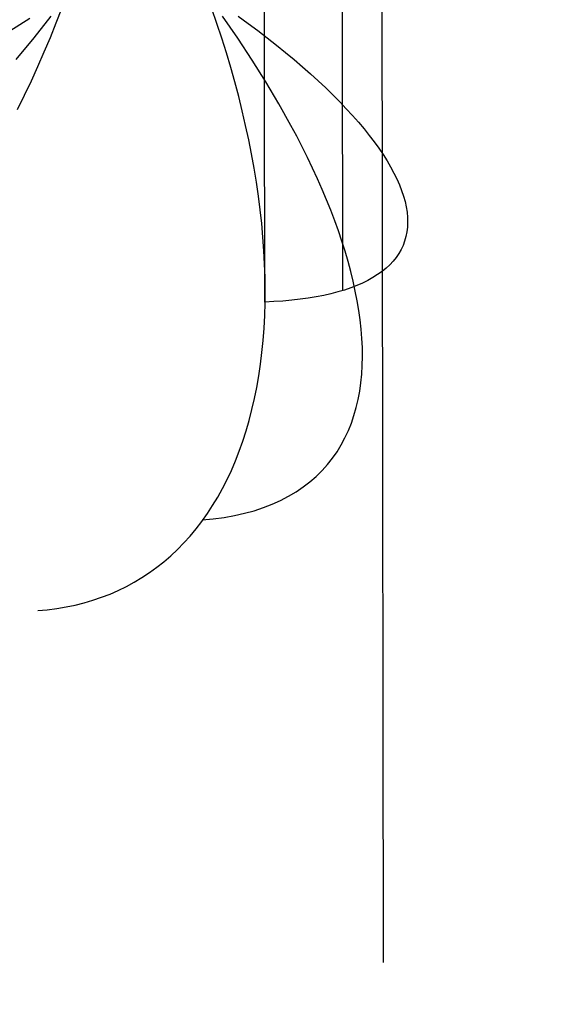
# Model space of a CAD drawing. Header units: millimetres. Extents: x -2852 to 102, y -106 to 97.
# Tile 239 of 256: x -35.72 to -33.99, y -7.35 to -4.16. Entities that reach past the tile are written whole.
import ezdxf

# ---------------------------------------------------------------- set-up
doc = ezdxf.new("R2010")
doc.units = ezdxf.units.MM
doc.header["$MEASUREMENT"] = 0
doc.layers.add('Predefinito', color=5, linetype='Continuous')

msp = doc.modelspace()

# ---------------------------------------------------------------- linework, layer by layer
at = {"layer": 'Predefinito'}
for points in [[(-34.5419, -7.215), (-34.5539, 1.5667)], [(-34.9276, -5.0737), (-34.9337, -0.5757)], [(-34.6809, -0.6119), (-34.6748, -5.0367)]]:
    msp.add_lwpolyline(points, dxfattribs=at)
at = {"layer": 'Predefinito', "extrusion": (0.550506, 0.000752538, 0.834831)}
msp.add_lwpolyline([(-7.2769, 613.3999), (-7.2746, 613.2634), (-7.2676, 613.127), (-7.2559, 612.9909), (-7.2397, 612.8553), (-7.2188, 612.7203), (-7.1933, 612.5861), (-7.1632, 612.4529), (-7.1286, 612.3208), (-7.0895, 612.1899), (-7.046, 612.0604), (-6.998, 611.9325), (-6.9458, 611.8063), (-6.8892, 611.682), (-6.8285, 611.5597), (-6.7636, 611.4395), (-6.6946, 611.3216), (-6.6216, 611.2061), (-6.5448, 611.0932), (-6.4641, 610.983), (-6.3798, 610.8756), (-6.2918, 610.7711), (-6.2003, 610.6697), (-6.1053, 610.5715), (-6.0071, 610.4766), (-5.9057, 610.3851), (-5.8013, 610.2971), (-5.6939, 610.2127), (-5.5836, 610.1321), (-5.4707, 610.0552), (-5.3553, 609.9823), (-5.2374, 609.9133), (-5.1172, 609.8484), (-4.9948, 609.7876), (-4.8705, 609.7311), (-4.7443, 609.6788), (-4.6164, 609.6309), (-4.487, 609.5874), (-4.3561, 609.5483), (-4.224, 609.5137), (-4.0907, 609.4836), (-3.9566, 609.4581), (-3.8216, 609.4372), (-3.686, 609.4209), (-3.5499, 609.4093), (-3.4135, 609.4023), (-3.2769, 609.3999)], dxfattribs=at)
at = {"layer": 'Predefinito', "extrusion": (0.447515, 0.00061175, 0.894276)}
for points in [[(-7.2769, 506.153), (-7.2746, 506.0164), (-7.2676, 505.88), (-7.2559, 505.7439), (-7.2397, 505.6083), (-7.2188, 505.4733), (-7.1933, 505.3392), (-7.1632, 505.2059), (-7.1286, 505.0738), (-7.0895, 504.9429), (-7.046, 504.8135), (-6.998, 504.6856), (-6.9458, 504.5594), (-6.8892, 504.435), (-6.8285, 504.3127), (-6.7636, 504.1925), (-6.6946, 504.0746), (-6.6216, 503.9592), (-6.5448, 503.8463), (-6.4641, 503.736), (-6.3798, 503.6286), (-6.2918, 503.5242), (-6.2003, 503.4228), (-6.1053, 503.3246), (-6.0071, 503.2296), (-5.9057, 503.1381), (-5.8013, 503.0501), (-5.6939, 502.9658), (-5.5836, 502.8851), (-5.4707, 502.8083), (-5.3553, 502.7353), (-5.2374, 502.6663), (-5.1172, 502.6014), (-4.9948, 502.5407), (-4.8705, 502.4841), (-4.7443, 502.4319), (-4.6164, 502.3839), (-4.487, 502.3404), (-4.3561, 502.3013), (-4.224, 502.2667), (-4.0907, 502.2366), (-3.9566, 502.2111), (-3.8216, 502.1902), (-3.686, 502.174), (-3.5499, 502.1623), (-3.4135, 502.1553), (-3.2769, 502.153)], [(-7.2769, 506.0352), (-7.2757, 506.1035), (-7.2723, 506.1717), (-7.2664, 506.2397), (-7.2583, 506.3075), (-7.2478, 506.375), (-7.2351, 506.4421), (-7.22, 506.5087), (-7.2027, 506.5748), (-7.1832, 506.6402), (-7.1614, 506.705), (-7.1375, 506.7689), (-7.1113, 506.832), (-7.0831, 506.8942), (-7.0527, 506.9553), (-7.0202, 507.0154), (-6.9858, 507.0744), (-6.9493, 507.1321), (-6.9109, 507.1886), (-6.8705, 507.2437), (-6.8283, 507.2974), (-6.7843, 507.3496), (-6.7386, 507.4003), (-6.6911, 507.4494), (-6.642, 507.4969), (-6.5913, 507.5426), (-6.5391, 507.5866), (-6.4854, 507.6288), (-6.4303, 507.6691), (-6.3738, 507.7076), (-6.3161, 507.744), (-6.2571, 507.7785), (-6.197, 507.811), (-6.1359, 507.8413), (-6.0737, 507.8696), (-6.0106, 507.8958), (-5.9467, 507.9197), (-5.8819, 507.9415), (-5.8165, 507.961), (-5.7504, 507.9783), (-5.6838, 507.9934), (-5.6167, 508.0061), (-5.5492, 508.0166), (-5.4814, 508.0247), (-5.4134, 508.0305), (-5.3452, 508.034), (-5.2769, 508.0352)]]:
    msp.add_lwpolyline(points, dxfattribs=at)
at = {"layer": 'Predefinito', "extrusion": (0.738585, 0.00101, -0.67416)}
msp.add_lwpolyline([(-4.0269, 759.2626), (-4.0952, 759.2614), (-4.1634, 759.2579), (-4.2314, 759.2521), (-4.2992, 759.244), (-4.3667, 759.2335), (-4.4338, 759.2208), (-4.5004, 759.2057), (-4.5665, 759.1884), (-4.6319, 759.1689), (-4.6967, 759.1471), (-4.7606, 759.1232), (-4.8237, 759.097), (-4.8859, 759.0688), (-4.947, 759.0384), (-5.0071, 759.0059), (-5.0661, 758.9714), (-5.1238, 758.935), (-5.1803, 758.8965), (-5.2354, 758.8562), (-5.2891, 758.814), (-5.3413, 758.77), (-5.392, 758.7243), (-5.4411, 758.6768), (-5.4886, 758.6277), (-5.5343, 758.577), (-5.5783, 758.5248), (-5.6205, 758.4711), (-5.6609, 758.416), (-5.6993, 758.3595), (-5.7358, 758.3018), (-5.7702, 758.2428), (-5.8027, 758.1827), (-5.8331, 758.1216), (-5.8613, 758.0594), (-5.8875, 757.9963), (-5.9114, 757.9324), (-5.9332, 757.8676), (-5.9527, 757.8022), (-5.97, 757.7361), (-5.9851, 757.6695), (-5.9978, 757.6024), (-6.0083, 757.5349), (-6.0164, 757.4671), (-6.0223, 757.3991), (-6.0257, 757.3309), (-6.0269, 757.2626)], dxfattribs=at)
at = {"layer": 'Predefinito', "extrusion": (0.565046, 0.706309, -0.42644)}
msp.add_lwpolyline([(25.1697, 948.3456), (25.1971, 948.3645), (25.225, 948.3825), (25.2536, 948.3996), (25.2827, 948.4157)], dxfattribs=at)
at = {"layer": 'Predefinito', "extrusion": (-0.476524, 0.704843, 0.525472)}
msp.add_lwpolyline([(31.4272, 893.3863), (31.3984, 893.3689), (31.3702, 893.3505), (31.3426, 893.3311), (31.3156, 893.3108)], dxfattribs=at)
at = {"layer": 'Predefinito', "extrusion": (-0.427195, 0.700021, 0.572255)}
msp.add_lwpolyline([(32.1966, 860.9404), (32.1672, 860.9242), (32.1383, 860.9071), (32.1099, 860.8889), (32.0822, 860.8698), (32.0552, 860.8498), (32.0288, 860.8288), (32.0032, 860.8071), (31.9784, 860.7845)], dxfattribs=at)
at = {"layer": 'Predefinito', "extrusion": (-0.374928, 0.691769, 0.617158)}
msp.add_lwpolyline([(32.9483, 826.1307), (32.9259, 826.1196), (32.9038, 826.1079), (32.8819, 826.0956), (32.8604, 826.0827), (32.8391, 826.0693), (32.8181, 826.0553), (32.7975, 826.0408), (32.7773, 826.0258), (32.7574, 826.0103), (32.738, 825.9943), (32.7189, 825.9778), (32.7004, 825.9609), (32.6822, 825.9435), (32.6645, 825.9257), (32.6474, 825.9075), (32.6307, 825.8889)], dxfattribs=at)
at = {"layer": 'Predefinito', "extrusion": (-0.319358, 0.679824, 0.660189)}
msp.add_lwpolyline([(33.6711, 789.0103), (33.6412, 788.9963), (33.6117, 788.9813), (33.5826, 788.9652), (33.554, 788.9482), (33.5259, 788.9302), (33.4984, 788.9112), (33.4715, 788.8913), (33.4452, 788.8704), (33.4197, 788.8487), (33.3949, 788.8262), (33.3709, 788.8029), (33.3478, 788.7788), (33.3255, 788.7541), (33.3041, 788.7287), (33.2836, 788.7026), (33.2641, 788.676)], dxfattribs=at)
at = {"layer": 'Predefinito', "extrusion": (-0.260077, 0.663805, 0.70123)}
msp.add_lwpolyline([(34.341, 749.7373), (34.3224, 749.7292), (34.3039, 749.7206), (34.2855, 749.7117), (34.2672, 749.7023), (34.2491, 749.6926), (34.2312, 749.6825), (34.2134, 749.6719), (34.1958, 749.661), (34.1785, 749.6497), (34.1613, 749.6381), (34.1444, 749.626), (34.1276, 749.6136), (34.1112, 749.6009), (34.095, 749.5878), (34.0791, 749.5743), (34.0634, 749.5605), (34.0481, 749.5464), (34.033, 749.532), (34.0182, 749.5173), (34.0038, 749.5023), (33.9897, 749.487), (33.976, 749.4714), (33.9625, 749.4556), (33.9495, 749.4395), (33.9368, 749.4232), (33.9244, 749.4066), (33.9124, 749.3898), (33.9008, 749.3729), (33.8896, 749.3557), (33.8788, 749.3384), (33.8683, 749.3209), (33.8582, 749.3032)], dxfattribs=at)
at = {"layer": 'Predefinito', "extrusion": (-0.196653, 0.64321, 0.740006)}
msp.add_lwpolyline([(34.9115, 708.6816), (34.8894, 708.6721), (34.8675, 708.6621), (34.8458, 708.6514), (34.8242, 708.6402), (34.8029, 708.6285), (34.7817, 708.6161), (34.7609, 708.6033), (34.7402, 708.5898), (34.7199, 708.5759), (34.6999, 708.5614), (34.6802, 708.5464), (34.6608, 708.5309), (34.6418, 708.5148), (34.6232, 708.4983), (34.605, 708.4814), (34.5873, 708.464), (34.5699, 708.4461), (34.5531, 708.4278), (34.5366, 708.4092), (34.5207, 708.3901), (34.5053, 708.3707), (34.4904, 708.3509), (34.476, 708.3308), (34.4621, 708.3104), (34.4488, 708.2897), (34.436, 708.2688), (34.4238, 708.2476), (34.4121, 708.2262), (34.401, 708.2046), (34.3905, 708.1828), (34.3805, 708.1608), (34.3711, 708.1388)], dxfattribs=at)
at = {"layer": 'Predefinito', "extrusion": (-0.128665, 0.617411, 0.776047)}
msp.add_lwpolyline([(35.2959, 666.5902), (35.2708, 666.5791), (35.2459, 666.5672), (35.2211, 666.5546), (35.1966, 666.5412), (35.1724, 666.527), (35.1485, 666.5121), (35.1249, 666.4965), (35.1017, 666.4802), (35.0789, 666.4631), (35.0565, 666.4454), (35.0346, 666.427), (35.0131, 666.4079), (34.9922, 666.3882), (34.9719, 666.3678), (34.9521, 666.3469), (34.9329, 666.3254), (34.9143, 666.3033), (34.8964, 666.2807), (34.8792, 666.2577), (34.8627, 666.2342), (34.8468, 666.2102), (34.8317, 666.1859), (34.8174, 666.1612), (34.8037, 666.1362), (34.7909, 666.1109), (34.7788, 666.0853), (34.7675, 666.0595), (34.7569, 666.0335), (34.7472, 666.0074), (34.7382, 665.9811), (34.73, 665.9547), (34.7225, 665.9283)], dxfattribs=at)
at = {"layer": 'Predefinito', "extrusion": (-0.055753, 0.585661, 0.808636)}
msp.add_lwpolyline([(35.3376, 624.837), (35.31, 624.8237), (35.2826, 624.8095), (35.2555, 624.7942), (35.2286, 624.7781), (35.2022, 624.761), (35.1761, 624.7429), (35.1505, 624.724), (35.1254, 624.7041), (35.1008, 624.6834), (35.0769, 624.6618), (35.0535, 624.6394), (35.0309, 624.6161), (35.009, 624.5921), (34.9878, 624.5674), (34.9674, 624.5419), (34.9479, 624.5158), (34.9292, 624.489), (34.9114, 624.4617), (34.8945, 624.4339), (34.8786, 624.4055), (34.8636, 624.3767), (34.8496, 624.3475), (34.8366, 624.318), (34.8246, 624.2882), (34.8136, 624.2581), (34.8036, 624.2279), (34.7947, 624.1975), (34.7867, 624.167), (34.7797, 624.1364), (34.7738, 624.1059), (34.7688, 624.0754), (34.7648, 624.045)], dxfattribs=at)
at = {"layer": 'Predefinito', "extrusion": (0.0223, 0.547118, 0.836759)}
msp.add_lwpolyline([(34.7657, 585.7621), (34.7364, 585.7457), (34.7073, 585.7282), (34.6786, 585.7096), (34.6504, 585.6898), (34.6226, 585.6689), (34.609, 585.658), (34.5954, 585.6469), (34.582, 585.6355), (34.5688, 585.6238), (34.5558, 585.6118), (34.5429, 585.5996), (34.5303, 585.5872), (34.5178, 585.5744), (34.5055, 585.5615), (34.4934, 585.5482), (34.4816, 585.5348), (34.4699, 585.5211), (34.4585, 585.5072), (34.4474, 585.493), (34.4364, 585.4787), (34.4258, 585.4641), (34.4153, 585.4493), (34.4052, 585.4343), (34.3953, 585.4191), (34.3857, 585.4038), (34.3763, 585.3883), (34.3672, 585.3725), (34.3585, 585.3567), (34.35, 585.3407), (34.3418, 585.3245), (34.3339, 585.3082), (34.3263, 585.2918), (34.319, 585.2752), (34.312, 585.2585), (34.3054, 585.2418), (34.299, 585.2249), (34.293, 585.208), (34.2872, 585.1909), (34.2818, 585.1738), (34.2767, 585.1567), (34.2719, 585.1395), (34.2675, 585.1222), (34.2633, 585.1049), (34.2595, 585.0876), (34.256, 585.0703), (34.2528, 585.0529), (34.2499, 585.0356), (34.2473, 585.0182), (34.2451, 585.0009), (34.2415, 584.9663), (34.2391, 584.9319), (34.238, 584.8977), (34.238, 584.8638), (34.2391, 584.8302)], dxfattribs=at)
at = {"layer": 'Predefinito', "extrusion": (0.105452, 0.500897, 0.859059)}
msp.add_lwpolyline([(33.152, 553.0221), (33.137, 553.0121), (33.1221, 553.0016), (33.1073, 552.9909), (33.0927, 552.9798), (33.0781, 552.9684), (33.0637, 552.9567), (33.0495, 552.9446), (33.0354, 552.9323), (33.0215, 552.9196), (33.0078, 552.9066), (32.9943, 552.8933), (32.981, 552.8797), (32.9679, 552.8657), (32.955, 552.8515), (32.9423, 552.837), (32.9299, 552.8222), (32.9178, 552.8071), (32.9059, 552.7917), (32.8943, 552.7761), (32.8829, 552.7601), (32.8719, 552.744), (32.8611, 552.7276), (32.8506, 552.7109), (32.8405, 552.694), (32.8307, 552.6769), (32.8212, 552.6596), (32.812, 552.6421), (32.8032, 552.6243), (32.7947, 552.6064), (32.7865, 552.5884), (32.7788, 552.5701), (32.7714, 552.5517), (32.7643, 552.5332), (32.7576, 552.5145), (32.7513, 552.4957), (32.7454, 552.4768), (32.7399, 552.4578), (32.7347, 552.4387), (32.73, 552.4195), (32.7256, 552.4003), (32.7216, 552.381), (32.7179, 552.3616), (32.7147, 552.3423), (32.7119, 552.3229), (32.7094, 552.3035), (32.7073, 552.2841), (32.7056, 552.2648), (32.7043, 552.2454), (32.7034, 552.2261), (32.7028, 552.2069), (32.7027, 552.1877), (32.7028, 552.1686), (32.7034, 552.1495), (32.7043, 552.1306), (32.7055, 552.1117), (32.7071, 552.093), (32.7091, 552.0743), (32.7113, 552.0558), (32.714, 552.0374), (32.7169, 552.0192), (32.7202, 552.0011), (32.7237, 551.9832), (32.7276, 551.9655), (32.7318, 551.9479)], dxfattribs=at)
at = {"layer": 'Predefinito', "extrusion": (0.193251, 0.446182, 0.873828)}
msp.add_lwpolyline([(29.946, 531.6562), (29.9315, 531.6435), (29.9173, 531.6305), (29.9032, 531.617), (29.8893, 531.6033), (29.8755, 531.5891), (29.862, 531.5747), (29.8487, 531.5598), (29.8356, 531.5447), (29.8228, 531.5291), (29.8102, 531.5133), (29.7979, 531.4971), (29.7859, 531.4806), (29.7741, 531.4638), (29.7627, 531.4467), (29.7515, 531.4293), (29.7407, 531.4115), (29.7302, 531.3935), (29.7201, 531.3752), (29.7103, 531.3567), (29.7009, 531.3379), (29.6919, 531.3188), (29.6832, 531.2996), (29.6749, 531.2801), (29.667, 531.2603), (29.6596, 531.2404), (29.6525, 531.2203), (29.6459, 531.2), (29.6397, 531.1796), (29.6339, 531.159), (29.6286, 531.1383), (29.6237, 531.1175), (29.6193, 531.0965), (29.6153, 531.0755), (29.6117, 531.0544), (29.6087, 531.0332), (29.606, 531.012), (29.6038, 530.9908), (29.6021, 530.9695), (29.6009, 530.9482), (29.6001, 530.927), (29.5997, 530.9057), (29.5998, 530.8846), (29.6003, 530.8634), (29.6013, 530.8424), (29.6027, 530.8214), (29.6046, 530.8005), (29.6069, 530.7797), (29.6096, 530.7591), (29.6127, 530.7385), (29.6163, 530.7182), (29.6202, 530.6979), (29.6245, 530.6779), (29.6293, 530.658), (29.6344, 530.6383), (29.6399, 530.6189), (29.6457, 530.5996), (29.6519, 530.5806), (29.6584, 530.5617), (29.6653, 530.5432), (29.6725, 530.5248), (29.68, 530.5067), (29.6879, 530.4889), (29.696, 530.4713), (29.7044, 530.4541)], dxfattribs=at)
at = {"layer": 'Predefinito', "extrusion": (0.284661, 0.382385, 0.879062)}
msp.add_lwpolyline([(24.7403, 527.2825), (24.7275, 527.2668), (24.715, 527.2508), (24.7027, 527.2345), (24.6906, 527.2177), (24.6789, 527.2006), (24.6674, 527.1832), (24.6562, 527.1654), (24.6453, 527.1472), (24.6348, 527.1288), (24.6245, 527.11), (24.6147, 527.0909), (24.6052, 527.0714), (24.5961, 527.0517), (24.5874, 527.0317), (24.579, 527.0114), (24.5711, 526.9909), (24.5636, 526.9701), (24.5566, 526.949), (24.55, 526.9278), (24.5439, 526.9063), (24.5382, 526.8846), (24.533, 526.8627), (24.5283, 526.8407), (24.524, 526.8185), (24.5203, 526.7962), (24.517, 526.7737), (24.5143, 526.7512), (24.5121, 526.7286), (24.5104, 526.7059), (24.5092, 526.6831), (24.5085, 526.6603), (24.5083, 526.6376), (24.5087, 526.6148), (24.5096, 526.592), (24.511, 526.5692), (24.5129, 526.5466), (24.5153, 526.524), (24.5183, 526.5014), (24.5217, 526.479), (24.5256, 526.4567), (24.5301, 526.4346), (24.535, 526.4126), (24.5404, 526.3908), (24.5463, 526.3692), (24.5526, 526.3477), (24.5594, 526.3265), (24.5667, 526.3056), (24.5743, 526.2848), (24.5824, 526.2643), (24.5909, 526.2441), (24.5998, 526.2242), (24.6091, 526.2046), (24.6188, 526.1852), (24.6288, 526.1662), (24.6392, 526.1475), (24.6499, 526.1291), (24.6609, 526.1111), (24.6723, 526.0934), (24.6839, 526.076), (24.6959, 526.0591), (24.7081, 526.0424), (24.7205, 526.0262), (24.7332, 526.0103), (24.7461, 525.9947)], dxfattribs=at)
at = {"layer": 'Predefinito', "extrusion": (0.424446, 0.269561, 0.864397)}
msp.add_lwpolyline([(13.9043, 560.7367), (13.8958, 560.7172), (13.8876, 560.6973), (13.8798, 560.6772), (13.8723, 560.6566), (13.8653, 560.6358), (13.8587, 560.6147), (13.8525, 560.5933), (13.8468, 560.5716), (13.8415, 560.5496), (13.8367, 560.5274), (13.8323, 560.5049), (13.8285, 560.4822), (13.8251, 560.4593), (13.8223, 560.4362), (13.82, 560.4129), (13.8183, 560.3894), (13.817, 560.3659), (13.8164, 560.3421), (13.8163, 560.3183), (13.8168, 560.2944), (13.8178, 560.2704), (13.8195, 560.2464), (13.8217, 560.2224), (13.8245, 560.1983), (13.8279, 560.1743), (13.8319, 560.1503), (13.8365, 560.1264), (13.8417, 560.1026), (13.8474, 560.0788), (13.8538, 560.0552), (13.8607, 560.0318), (13.8682, 560.0085), (13.8763, 559.9854), (13.8849, 559.9625), (13.8941, 559.9398), (13.9038, 559.9174), (13.914, 559.8953), (13.9248, 559.8734), (13.9361, 559.8519), (13.9479, 559.8307), (13.9601, 559.8098), (13.9728, 559.7893), (13.986, 559.7691), (13.9996, 559.7494), (14.0137, 559.73), (14.0281, 559.7111), (14.0429, 559.6925), (14.0581, 559.6744), (14.0736, 559.6568), (14.0895, 559.6396), (14.1057, 559.6229), (14.1222, 559.6066), (14.1389, 559.5908), (14.1559, 559.5755), (14.1732, 559.5607), (14.1907, 559.5464), (14.2083, 559.5325), (14.2262, 559.5192), (14.2442, 559.5063), (14.2624, 559.4939), (14.2807, 559.482), (14.2991, 559.4706), (14.3176, 559.4597), (14.3362, 559.4493)], dxfattribs=at)
at = {"layer": 'Predefinito', "extrusion": (0.377909, 0.309375, 0.872624)}
msp.add_lwpolyline([(17.7602, 544.0756), (17.7501, 544.0572), (17.7403, 544.0384), (17.7308, 544.0194), (17.7217, 543.9999), (17.7129, 543.9802), (17.7045, 543.9601), (17.6965, 543.9397), (17.6889, 543.9189), (17.6817, 543.8979), (17.675, 543.8766), (17.6686, 543.8551), (17.6628, 543.8332), (17.6574, 543.8111), (17.6524, 543.7888), (17.648, 543.7663), (17.6441, 543.7436), (17.6406, 543.7206), (17.6377, 543.6976), (17.6354, 543.6743), (17.6335, 543.6509), (17.6323, 543.6274), (17.6315, 543.6039), (17.6313, 543.5802), (17.6317, 543.5565), (17.6327, 543.5327), (17.6342, 543.5089), (17.6363, 543.4851), (17.6389, 543.4614), (17.6422, 543.4377), (17.646, 543.414), (17.6503, 543.3905), (17.6553, 543.367), (17.6608, 543.3437), (17.6668, 543.3205), (17.6734, 543.2974), (17.6806, 543.2746), (17.6882, 543.252), (17.6964, 543.2296), (17.7052, 543.2074), (17.7144, 543.1855), (17.7241, 543.1638), (17.7343, 543.1425), (17.745, 543.1214), (17.7561, 543.1007), (17.7677, 543.0803), (17.7797, 543.0603), (17.7922, 543.0406), (17.805, 543.0213), (17.8182, 543.0024), (17.8318, 542.9839), (17.8457, 542.9658), (17.86, 542.9481), (17.8746, 542.9308), (17.8895, 542.9139), (17.9046, 542.8975), (17.9201, 542.8816), (17.9358, 542.866), (17.9517, 542.851), (17.9678, 542.8363), (17.9841, 542.8222), (18.0006, 542.8084), (18.0173, 542.7952), (18.0342, 542.7824), (18.0511, 542.77)], dxfattribs=at)
at = {"layer": 'Predefinito', "extrusion": (-0.001367, 0.999999, 0)}
for points in [[(48.8467, 1042.7869), (45.1906, 1046.2237), (41.6552, 1049.7846), (38.2448, 1053.4653), (34.9632, 1057.2614)], [(37.0425, 1061.8648), (36.8509, 1062.0879), (36.6671, 1062.3175), (36.4914, 1062.5533), (36.324, 1062.795), (36.165, 1063.0424), (36.0147, 1063.2952), (35.8732, 1063.553), (35.7407, 1063.8155), (35.6173, 1064.0824), (35.5033, 1064.3535), (35.3987, 1064.6283), (35.3037, 1064.9066), (35.2184, 1065.1881), (35.1428, 1065.4723), (35.0771, 1065.7589), (35.0214, 1066.0476), (34.9757, 1066.3381), (34.9401, 1066.63), (34.9146, 1066.923), (34.8993, 1067.2167), (34.8941, 1067.5107), (34.8991, 1067.8047), (34.9142, 1068.0984), (34.9395, 1068.3914), (34.975, 1068.6833), (35.0205, 1068.9738), (35.076, 1069.2626), (35.1415, 1069.5493), (35.2168, 1069.8336), (35.302, 1070.115), (35.3968, 1070.3934), (35.5012, 1070.6683), (35.6151, 1070.9394), (35.7382, 1071.2065), (35.8706, 1071.4691), (36.0119, 1071.727), (36.1621, 1071.9798), (36.3209, 1072.2273), (36.4882, 1072.4691), (36.6637, 1072.7051), (36.8473, 1072.9348), (37.0388, 1073.158), (37.2378, 1073.3744), (37.4443, 1073.5839), (37.6578, 1073.7861), (37.8782, 1073.9807), (38.1052, 1074.1677), (38.3386, 1074.3466), (38.578, 1074.5174), (38.8231, 1074.6798), (39.0737, 1074.8336), (39.3295, 1074.9787), (39.5902, 1075.1148), (39.8554, 1075.2419), (40.1249, 1075.3597), (40.3982, 1075.468), (40.6752, 1075.5669), (40.9554, 1075.6561), (41.2385, 1075.7356), (41.5242, 1075.8053), (41.8122, 1075.865), (42.102, 1075.9147), (42.3934, 1075.9544), (42.686, 1075.9839), (42.9794, 1076.0034), (43.2733, 1076.0126), (43.5674, 1076.0117), (43.8612, 1076.0006), (44.1545, 1075.9794), (44.4469, 1075.948), (44.7381, 1075.9066), (45.0276, 1075.8551), (45.3151, 1075.7936), (45.6004, 1075.7222), (45.883, 1075.6409), (46.1627, 1075.55), (46.439, 1075.4494), (46.7117, 1075.3393), (46.9804, 1075.2199), (47.2449, 1075.0912), (47.5047, 1074.9535), (47.7596, 1074.8068), (48.0092, 1074.6514), (48.2534, 1074.4875), (48.4917, 1074.3153), (48.724, 1074.1349), (48.9498, 1073.9465), (49.169, 1073.7505), (49.3813, 1073.547), (49.5864, 1073.3363), (49.7841, 1073.1186), (49.9742, 1072.8942), (50.1564, 1072.6634), (50.3305, 1072.4264), (50.4963, 1072.1835), (50.6536, 1071.935), (50.8022, 1071.6813), (50.9419, 1071.4225), (51.0726, 1071.1591), (51.1941, 1070.8913), (51.3063, 1070.6195), (51.409, 1070.3439), (51.5021, 1070.065), (51.5855, 1069.783), (51.6591, 1069.4983), (51.7228, 1069.2112)], [(53.6825, 1069.6106), (53.6031, 1069.9682), (53.5113, 1070.3228), (53.4071, 1070.674), (53.2908, 1071.0213), (53.1624, 1071.3643), (53.0222, 1071.7027), (52.8702, 1072.036), (52.7067, 1072.3637), (52.5319, 1072.6856), (52.3459, 1073.0012), (52.1491, 1073.3101), (51.9416, 1073.6119), (51.7236, 1073.9063), (51.4956, 1074.193), (51.2577, 1074.4715), (51.0102, 1074.7415), (50.7535, 1075.0028), (50.4878, 1075.2549), (50.2135, 1075.4976), (49.9308, 1075.7306), (49.6403, 1075.9536), (49.3421, 1076.1663), (49.0367, 1076.3685), (48.7244, 1076.5599), (48.4056, 1076.7403), (48.0807, 1076.9095), (47.7502, 1077.0673), (47.4143, 1077.2134), (47.0735, 1077.3477), (46.7283, 1077.4701), (46.379, 1077.5803), (46.026, 1077.6783), (45.6699, 1077.7639), (45.311, 1077.837), (44.9497, 1077.8976), (44.5866, 1077.9456), (44.222, 1077.9808), (43.8564, 1078.0033), (43.4903, 1078.013), (43.124, 1078.01), (42.7581, 1077.9942), (42.3929, 1077.9656), (42.0289, 1077.9244), (41.6667, 1077.8704), (41.3065, 1077.8039), (40.9488, 1077.7248), (40.5942, 1077.6333), (40.2429, 1077.5295), (39.8955, 1077.4135), (39.5523, 1077.2854), (39.2138, 1077.1455), (38.8804, 1076.9938), (38.5525, 1076.8306), (38.2304, 1076.6561), (37.9147, 1076.4704), (37.6056, 1076.2738), (37.3036, 1076.0666), (37.009, 1075.849), (36.7221, 1075.6212), (36.4434, 1075.3836), (36.1731, 1075.1363), (35.9117, 1074.8798), (35.6593, 1074.6144), (35.4163, 1074.3403), (35.1831, 1074.0579), (34.9598, 1073.7675), (34.7468, 1073.4695), (34.5443, 1073.1643), (34.3526, 1072.8522), (34.1719, 1072.5336), (34.0024, 1072.2089), (33.8444, 1071.8784), (33.6979, 1071.5427), (33.5633, 1071.202), (33.4406, 1070.8569), (33.3301, 1070.5077), (33.2317, 1070.1549), (33.1458, 1069.7988), (33.0723, 1069.44), (33.0114, 1069.0788), (32.9631, 1068.7157), (32.9275, 1068.3512), (32.9047, 1067.9856), (32.8946, 1067.6194), (32.8973, 1067.2532), (32.9128, 1066.8872), (32.941, 1066.522), (32.9819, 1066.158), (33.0356, 1065.7957), (33.1018, 1065.4354), (33.1805, 1065.0777), (33.2717, 1064.723), (33.3752, 1064.3716), (33.4909, 1064.0241), (33.6186, 1063.6808), (33.7582, 1063.3421), (33.9096, 1063.0086), (34.0725, 1062.6805), (34.2467, 1062.3583), (34.4321, 1062.0424), (34.6284, 1061.7332)], [(53.6825, 1069.6106), (53.6038, 1069.9653), (53.5129, 1070.317), (53.4099, 1070.6653), (53.2948, 1071.0099), (53.168, 1071.3503), (53.0294, 1071.6861), (52.8793, 1072.0169), (52.7179, 1072.3423), (52.5452, 1072.6619), (52.3617, 1072.9754), (52.1674, 1073.2823), (51.9626, 1073.5823), (51.7475, 1073.8751), (51.5225, 1074.1603), (51.2877, 1074.4375), (51.0434, 1074.7064), (50.7901, 1074.9667), (50.5278, 1075.218), (50.257, 1075.4602), (49.978, 1075.6928), (49.6912, 1075.9157), (49.3968, 1076.1285), (49.0952, 1076.331), (48.7867, 1076.5229), (48.4719, 1076.704), (48.1509, 1076.8742), (47.8243, 1077.0331), (47.4923, 1077.1807), (47.1555, 1077.3166), (46.8141, 1077.4409), (46.4687, 1077.5533), (46.1195, 1077.6536), (45.7672, 1077.7418), (45.4119, 1077.8178), (45.0543, 1077.8814), (44.6946, 1077.9326), (44.3335, 1077.9714), (43.9711, 1077.9976), (43.6081, 1078.0113), (43.2449, 1078.0124), (42.8818, 1078.001), (42.5193, 1077.977), (42.1579, 1077.9405), (41.798, 1077.8915), (41.4399, 1077.83), (41.0842, 1077.7563), (40.7313, 1077.6702), (40.3816, 1077.5721), (40.0354, 1077.4618), (39.6933, 1077.3397), (39.3556, 1077.2058), (39.0228, 1077.0603), (38.6952, 1076.9034), (38.3732, 1076.7352), (38.0572, 1076.556), (37.7476, 1076.366), (37.4447, 1076.1654), (37.149, 1075.9544), (36.8608, 1075.7333), (36.5804, 1075.5024), (36.3081, 1075.262), (36.0443, 1075.0122), (35.7893, 1074.7535), (35.5434, 1074.4861), (35.3069, 1074.2104), (35.0801, 1073.9266), (34.8633, 1073.6352), (34.6566, 1073.3364), (34.4604, 1073.0307), (34.2749, 1072.7184), (34.1003, 1072.3998), (33.9369, 1072.0754), (33.7847, 1071.7455), (33.6441, 1071.4106), (33.5151, 1071.071), (33.398, 1070.7271), (33.2928, 1070.3794), (33.1997, 1070.0283), (33.1188, 1069.6742), (33.0502, 1069.3174), (32.994, 1068.9586), (32.9502, 1068.5979), (32.919, 1068.236), (32.9002, 1067.8733), (32.8941, 1067.51), (32.9005, 1067.1468), (32.9194, 1066.7841), (32.9509, 1066.4222), (32.9949, 1066.0616), (33.0514, 1065.7027), (33.1202, 1065.3461), (33.2013, 1064.992), (33.2947, 1064.6409), (33.4001, 1064.2933), (33.5174, 1063.9495), (33.6466, 1063.61), (33.7875, 1063.2751), (33.9399, 1062.9454), (34.1035, 1062.6211), (34.2783, 1062.3026), (34.464, 1061.9904), (34.6604, 1061.6848), (34.8673, 1061.3862), (35.0843, 1061.0949), (35.3113, 1060.8113), (35.548, 1060.5357)], [(34.6284, 1061.7332), (34.7983, 1061.4833), (34.9755, 1061.2384), (35.1595, 1060.9987), (35.3504, 1060.7644), (35.548, 1060.5357)], [(34.6284, 1061.7332), (34.7334, 1061.5682), (34.8333, 1061.3998), (34.9279, 1061.2281), (35.017, 1061.0533), (35.1005, 1060.8758), (35.1783, 1060.6959), (35.2503, 1060.5137), (35.3163, 1060.3297)], [(35.3163, 1060.3297), (35.2501, 1060.5141), (35.1782, 1060.6963), (35.1004, 1060.8761), (35.017, 1061.0533), (34.928, 1061.2278), (34.8335, 1061.3994), (34.7336, 1061.5679), (34.6284, 1061.7332)]]:
    msp.add_lwpolyline(points, dxfattribs=at)
at = {"layer": 'Predefinito', "extrusion": (0.640825, 0.000876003, 0.767687)}
msp.add_lwpolyline([(-5.0269, 704.3607), (-5.0491, 704.361), (-5.0715, 704.3617), (-5.0941, 704.363), (-5.1168, 704.3648), (-5.1396, 704.3671), (-5.1626, 704.37), (-5.1857, 704.3734), (-5.2089, 704.3774), (-5.2321, 704.382), (-5.2554, 704.3872), (-5.2787, 704.393), (-5.3021, 704.3993), (-5.3254, 704.4063), (-5.3487, 704.4139), (-5.3719, 704.4221), (-5.395, 704.431), (-5.418, 704.4404), (-5.4409, 704.4505), (-5.4637, 704.4612), (-5.4862, 704.4725), (-5.5086, 704.4844), (-5.5307, 704.4969), (-5.5525, 704.51), (-5.5741, 704.5237), (-5.5954, 704.5381), (-5.6164, 704.5529), (-5.637, 704.5684), (-5.6572, 704.5844), (-5.6771, 704.6009), (-5.6965, 704.618), (-5.7155, 704.6356), (-5.734, 704.6536), (-5.7521, 704.6722), (-5.7697, 704.6912), (-5.7867, 704.7106), (-5.8033, 704.7304), (-5.8193, 704.7507), (-5.8347, 704.7713), (-5.8496, 704.7923), (-5.8639, 704.8135), (-5.8776, 704.8351), (-5.8908, 704.857), (-5.9033, 704.8791), (-5.9152, 704.9015), (-5.9265, 704.924), (-5.9372, 704.9467), (-5.9473, 704.9696), (-5.9567, 704.9927), (-5.9655, 705.0158), (-5.9737, 705.039), (-5.9813, 705.0623), (-5.9883, 705.0856), (-5.9947, 705.1089), (-6.0005, 705.1322), (-6.0056, 705.1555), (-6.0102, 705.1788), (-6.0142, 705.202), (-6.0177, 705.225), (-6.0205, 705.248), (-6.0229, 705.2709), (-6.0247, 705.2936), (-6.0259, 705.3162), (-6.0267, 705.3385), (-6.0269, 705.3607)], dxfattribs=at)
at = {"layer": 'Predefinito', "extrusion": (0.640516, 0.02317, 0.767595)}
msp.add_lwpolyline([(-4.7809, 705.6171), (-4.7813, 705.5949), (-4.7811, 705.5725), (-4.7804, 705.5499), (-4.7792, 705.5272), (-4.7775, 705.5043), (-4.7752, 705.4813), (-4.7724, 705.4581), (-4.7689, 705.4348), (-4.765, 705.4115), (-4.7604, 705.3881), (-4.7552, 705.3646), (-4.7495, 705.3412), (-4.7431, 705.3177), (-4.7361, 705.2942), (-4.7285, 705.2708), (-4.7203, 705.2475), (-4.7114, 705.2243), (-4.702, 705.2011), (-4.6919, 705.1781), (-4.6812, 705.1553), (-4.6699, 705.1327), (-4.6579, 705.1103), (-4.6454, 705.0881), (-4.6322, 705.0662), (-4.6185, 705.0445), (-4.6042, 705.0232), (-4.5893, 705.0022), (-4.5738, 704.9816), (-4.5578, 704.9613), (-4.5413, 704.9415), (-4.5242, 704.922), (-4.5067, 704.903), (-4.4886, 704.8845), (-4.4701, 704.8664), (-4.4511, 704.8489), (-4.4318, 704.8318), (-4.412, 704.8153), (-4.3918, 704.7994), (-4.3712, 704.7839), (-4.3503, 704.7691), (-4.3291, 704.7548), (-4.3077, 704.7411), (-4.2859, 704.728), (-4.2639, 704.7155), (-4.2416, 704.7036), (-4.2192, 704.6924), (-4.1966, 704.6817), (-4.1739, 704.6717), (-4.151, 704.6622), (-4.128, 704.6534), (-4.105, 704.6452), (-4.0819, 704.6376), (-4.0587, 704.6306), (-4.0356, 704.6242), (-4.0124, 704.6184), (-3.9893, 704.6132), (-3.9663, 704.6086), (-3.9433, 704.6046), (-3.9204, 704.6011), (-3.8976, 704.5982), (-3.875, 704.5958), (-3.8525, 704.5939), (-3.8301, 704.5926), (-3.808, 704.5917)], dxfattribs=at)
at = {"layer": 'Predefinito', "extrusion": (0.639892, 0.045378, 0.767124)}
msp.add_lwpolyline([(-3.5357, 706.3064), (-3.5366, 706.2842), (-3.537, 706.2619), (-3.5369, 706.2393), (-3.5362, 706.2165), (-3.5351, 706.1936), (-3.5334, 706.1705), (-3.5312, 706.1473), (-3.5283, 706.124), (-3.525, 706.1006), (-3.521, 706.0771), (-3.5165, 706.0535), (-3.5113, 706.0299), (-3.5055, 706.0063), (-3.4992, 705.9827), (-3.4922, 705.9591), (-3.4846, 705.9356), (-3.4763, 705.9121), (-3.4675, 705.8888), (-3.458, 705.8656), (-3.4479, 705.8425), (-3.4372, 705.8196), (-3.4258, 705.7969), (-3.4139, 705.7744), (-3.4013, 705.7522), (-3.3881, 705.7302), (-3.3744, 705.7085), (-3.36, 705.6872), (-3.3451, 705.6661), (-3.3297, 705.6455), (-3.3137, 705.6252), (-3.2971, 705.6054), (-3.2801, 705.5859), (-3.2625, 705.5669), (-3.2445, 705.5484), (-3.226, 705.5304), (-3.2071, 705.5129), (-3.1878, 705.4958), (-3.168, 705.4794), (-3.1479, 705.4634), (-3.1274, 705.448), (-3.1066, 705.4332), (-3.0855, 705.419), (-3.0641, 705.4053), (-3.0425, 705.3923), (-3.0206, 705.3798), (-2.9984, 705.3679), (-2.9761, 705.3567), (-2.9537, 705.3461), (-2.9311, 705.336), (-2.9084, 705.3266), (-2.8856, 705.3178), (-2.8627, 705.3096), (-2.8397, 705.302), (-2.8168, 705.295), (-2.7938, 705.2887), (-2.7709, 705.2828), (-2.748, 705.2776), (-2.7251, 705.273), (-2.7023, 705.2689), (-2.6797, 705.2653), (-2.6571, 705.2623), (-2.6347, 705.2599), (-2.6124, 705.258), (-2.5903, 705.2565)], dxfattribs=at)
at = {"layer": 'Predefinito', "extrusion": (0.60058, 0.092559, 0.794189)}
msp.add_lwpolyline([(-0.5734, 671.6198), (-0.5756, 671.5979), (-0.5774, 671.5756), (-0.5787, 671.5532), (-0.5794, 671.5305), (-0.5797, 671.5076), (-0.5794, 671.4846), (-0.5786, 671.4614), (-0.5773, 671.438), (-0.5753, 671.4145), (-0.5728, 671.3909), (-0.5698, 671.3672), (-0.5661, 671.3434), (-0.5618, 671.3196), (-0.5569, 671.2957), (-0.5515, 671.2719), (-0.5453, 671.248), (-0.5386, 671.2242), (-0.5313, 671.2004), (-0.5233, 671.1768), (-0.5147, 671.1532), (-0.5055, 671.1298), (-0.4956, 671.1065), (-0.4851, 671.0834), (-0.4741, 671.0605), (-0.4624, 671.0379), (-0.4501, 671.0155), (-0.4372, 670.9933), (-0.4237, 670.9715), (-0.4097, 670.95), (-0.395, 670.9289), (-0.3799, 670.9081), (-0.3642, 670.8877), (-0.348, 670.8677), (-0.3312, 670.8482), (-0.314, 670.8291), (-0.2964, 670.8105), (-0.2783, 670.7923), (-0.2597, 670.7747), (-0.2407, 670.7575), (-0.2214, 670.7409), (-0.2017, 670.7248), (-0.1816, 670.7093), (-0.1613, 670.6944), (-0.1406, 670.68), (-0.1197, 670.6662), (-0.0985, 670.653), (-0.0771, 670.6403), (-0.0554, 670.6283), (-0.0336, 670.6168), (-0.0117, 670.606), (0.0104, 670.5957), (0.0326, 670.5861), (0.0549, 670.577), (0.0773, 670.5686), (0.0996, 670.5607), (0.1221, 670.5534), (0.1445, 670.5467), (0.1669, 670.5405), (0.1893, 670.5349), (0.2116, 670.5299), (0.2338, 670.5254), (0.2559, 670.5215), (0.278, 670.5181), (0.2999, 670.5151)], dxfattribs=at)
at = {"layer": 'Predefinito', "extrusion": (0.558936, 0.138922, 0.817491)}
msp.add_lwpolyline([(2.696, 638.8046), (2.6923, 638.783), (2.6891, 638.761), (2.6863, 638.7389), (2.684, 638.7164), (2.6822, 638.6938), (2.6809, 638.6709), (2.6802, 638.6478), (2.6799, 638.6246), (2.6802, 638.6011), (2.6811, 638.5776), (2.6825, 638.5539), (2.6845, 638.5301), (2.6871, 638.5062), (2.6903, 638.4822), (2.694, 638.4582), (2.6984, 638.4341), (2.7034, 638.4101), (2.7091, 638.386), (2.7153, 638.362), (2.7222, 638.3381), (2.7297, 638.3142), (2.7378, 638.2905), (2.7465, 638.2669), (2.7559, 638.2435), (2.7658, 638.2202), (2.7764, 638.1972), (2.7876, 638.1744), (2.7994, 638.1518), (2.8117, 638.1295), (2.8247, 638.1075), (2.8382, 638.0859), (2.8522, 638.0646), (2.8668, 638.0436), (2.8819, 638.0231), (2.8976, 638.0029), (2.9137, 637.9832), (2.9303, 637.9639), (2.9473, 637.9451), (2.9648, 637.9267), (2.9827, 637.9088), (3.0011, 637.8915), (3.0197, 637.8746), (3.0388, 637.8583), (3.0582, 637.8425), (3.0779, 637.8273), (3.0978, 637.8126), (3.1181, 637.7985), (3.1386, 637.7849), (3.1593, 637.7719), (3.1802, 637.7595), (3.2013, 637.7477), (3.2226, 637.7365), (3.2439, 637.7258), (3.2654, 637.7157), (3.287, 637.7062), (3.3087, 637.6972), (3.3303, 637.6888), (3.3521, 637.681), (3.3738, 637.6738), (3.3955, 637.667), (3.4172, 637.6609), (3.4388, 637.6552), (3.4604, 637.6501), (3.4819, 637.6455)], dxfattribs=at)
at = {"layer": 'Predefinito', "extrusion": (0.515398, 0.184089, 0.836945)}
msp.add_lwpolyline([(6.2475, 608.803), (6.2423, 608.7818), (6.2374, 608.7604), (6.233, 608.7386), (6.2291, 608.7166), (6.2256, 608.6944), (6.2226, 608.6719), (6.2201, 608.6491), (6.2181, 608.6262), (6.2167, 608.603), (6.2157, 608.5796), (6.2153, 608.5561), (6.2155, 608.5325), (6.2162, 608.5087), (6.2175, 608.4848), (6.2194, 608.4607), (6.2219, 608.4367), (6.225, 608.4125), (6.2287, 608.3884), (6.233, 608.3642), (6.2379, 608.3401), (6.2434, 608.316), (6.2495, 608.2919), (6.2563, 608.268), (6.2637, 608.2441), (6.2716, 608.2204), (6.2802, 608.1968), (6.2894, 608.1735), (6.2992, 608.1503), (6.3096, 608.1273), (6.3206, 608.1046), (6.3322, 608.0822), (6.3443, 608.06), (6.357, 608.0382), (6.3702, 608.0167), (6.384, 607.9955), (6.3982, 607.9747), (6.413, 607.9544), (6.4283, 607.9344), (6.444, 607.9148), (6.4601, 607.8957), (6.4767, 607.8771), (6.4937, 607.8589), (6.5112, 607.8412), (6.5289, 607.824), (6.547, 607.8073), (6.5655, 607.7912), (6.5843, 607.7755), (6.6033, 607.7604), (6.6226, 607.7458), (6.6422, 607.7318), (6.662, 607.7183), (6.682, 607.7053), (6.7021, 607.693), (6.7225, 607.6811), (6.7429, 607.6699), (6.7635, 607.6591), (6.7842, 607.649), (6.8049, 607.6393), (6.8258, 607.6302), (6.8466, 607.6217), (6.8675, 607.6137), (6.8884, 607.6062), (6.9092, 607.5992), (6.9301, 607.5928)], dxfattribs=at)
at = {"layer": 'Predefinito', "extrusion": (0.470418, 0.227727, 0.852553)}
msp.add_lwpolyline([(10.0188, 582.5162), (10.0119, 582.4958), (10.0054, 582.475), (9.9993, 582.4539), (9.9936, 582.4326), (9.9884, 582.4109), (9.9836, 582.389), (9.9793, 582.3668), (9.9754, 582.3443), (9.9721, 582.3216), (9.9692, 582.2987), (9.9669, 582.2756), (9.9651, 582.2523), (9.9638, 582.2288), (9.9631, 582.2052), (9.9629, 582.1814), (9.9633, 582.1575), (9.9643, 582.1335), (9.9659, 582.1095), (9.9681, 582.0854), (9.9708, 582.0612), (9.9742, 582.037), (9.9781, 582.0129), (9.9827, 581.9888), (9.9879, 581.9647), (9.9936, 581.9407), (10, 581.9168), (10.007, 581.893), (10.0146, 581.8694), (10.0228, 581.8459), (10.0315, 581.8226), (10.0409, 581.7996), (10.0508, 581.7767), (10.0613, 581.7542), (10.0723, 581.7319), (10.0839, 581.7099), (10.096, 581.6882), (10.1087, 581.6668), (10.1218, 581.6458), (10.1355, 581.6252), (10.1496, 581.6049), (10.1642, 581.5851), (10.1792, 581.5656), (10.1946, 581.5466), (10.2104, 581.5281), (10.2267, 581.51), (10.2433, 581.4924), (10.2602, 581.4752), (10.2775, 581.4585), (10.2951, 581.4424), (10.313, 581.4267), (10.3311, 581.4116), (10.3495, 581.3969), (10.3681, 581.3828), (10.387, 581.3692), (10.406, 581.3561), (10.4252, 581.3436), (10.4445, 581.3315), (10.464, 581.32), (10.4836, 581.3091), (10.5033, 581.2986), (10.523, 581.2886), (10.5428, 581.2792), (10.5627, 581.2703), (10.5825, 581.2619)], dxfattribs=at)
at = {"layer": 'Predefinito', "extrusion": (0.767658, 0.008025, -0.64081)}
msp.add_lwpolyline([(-4.709, 789.2262), (-4.7089, 789.2486), (-4.7083, 789.2711)], dxfattribs=at)
at = {"layer": 'Predefinito', "extrusion": (0.664547, 0.000908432, 0.747246)}
for points in [[(-7.2769, 731.3401), (-7.2757, 731.4083), (-7.2723, 731.4765), (-7.2664, 731.5446), (-7.2583, 731.6124), (-7.2478, 731.6799), (-7.2351, 731.747), (-7.22, 731.8136), (-7.2027, 731.8796), (-7.1832, 731.9451), (-7.1614, 732.0098), (-7.1375, 732.0738), (-7.1113, 732.1369), (-7.0831, 732.199), (-7.0527, 732.2602), (-7.0202, 732.3203), (-6.9858, 732.3792), (-6.9493, 732.437), (-6.9109, 732.4934), (-6.8705, 732.5485), (-6.8283, 732.6022), (-6.7843, 732.6545), (-6.7386, 732.7052), (-6.6911, 732.7543), (-6.642, 732.8017), (-6.5913, 732.8475), (-6.5391, 732.8915), (-6.4854, 732.9337), (-6.4303, 732.974), (-6.3738, 733.0124), (-6.3161, 733.0489), (-6.2571, 733.0834), (-6.197, 733.1158), (-6.1359, 733.1462), (-6.0737, 733.1745), (-6.0106, 733.2006), (-5.9467, 733.2246), (-5.8819, 733.2463), (-5.8165, 733.2659), (-5.7504, 733.2832), (-5.6838, 733.2982), (-5.6167, 733.311), (-5.5492, 733.3214), (-5.4814, 733.3296), (-5.4134, 733.3354), (-5.3452, 733.3389), (-5.2769, 733.3401)], [(-7.2769, 731.0299), (-7.2752, 730.9029), (-7.2702, 730.7764), (-7.2618, 730.6504), (-7.2502, 730.525), (-7.2354, 730.4), (-7.2174, 730.2756), (-7.1964, 730.1516), (-7.1723, 730.0281), (-7.1451, 729.9051), (-7.1149, 729.7824), (-7.0818, 729.6603), (-7.0458, 729.5388), (-7.0071, 729.4182), (-6.9658, 729.2986), (-6.9219, 729.1802), (-6.8755, 729.063), (-6.8268, 728.9471), (-6.7757, 728.8324), (-6.7224, 728.7189), (-6.6669, 728.6064), (-6.6092, 728.4951), (-6.5496, 728.3848), (-6.4244, 728.1674), (-6.2921, 727.9538), (-6.1533, 727.7438), (-6.0084, 727.5372), (-5.8583, 727.3337)]]:
    msp.add_lwpolyline(points, dxfattribs=at)
at = {"layer": 'Predefinito', "extrusion": (0.761731, 0.008001, -0.647844)}
msp.add_lwpolyline([(-5.4123, 782.7073), (-5.4118, 782.7455), (-5.4104, 782.7835)], dxfattribs=at)
at = {"layer": 'Predefinito', "extrusion": (0.753318, 0.004496, -0.657642)}
msp.add_lwpolyline([(-5.8624, 773.4344), (-5.8621, 773.479), (-5.8607, 773.5235)], dxfattribs=at)
at = {"layer": 'Predefinito', "extrusion": (-0.000763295, 0.999999, 0.000678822)}
msp.add_lwpolyline([(35.5436, 1060.5404), (35.3119, 1060.3344)], dxfattribs=at)
at = {"layer": 'Predefinito', "extrusion": (-0.000273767, 1, -0.000547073)}
msp.add_lwpolyline([(35.1224, 1061.0316), (35.4242, 1060.4285)], dxfattribs=at)
at = {"layer": 'Predefinito', "extrusion": (-0.001093, 0.999999, 0.000547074)}
msp.add_lwpolyline([(35.0148, 1061.0575), (35.0865, 1061.0934)], dxfattribs=at)
at = {"layer": 'Predefinito'}
for points in [[(-35.6219, -4.1462, 1060.5134), (-35.6772, -4.2168, 1060.5573), (-35.7347, -4.2872, 1060.5986)], [(-35.5864, -4.1226, 1060.4825), (-35.6048, -4.1697, 1060.4972), (-35.624, -4.2167, 1060.511), (-35.6438, -4.2637, 1060.5239), (-35.6644, -4.3105, 1060.536), (-35.6857, -4.3572, 1060.5473), (-35.7076, -4.4037, 1060.5576), (-35.7303, -4.4501, 1060.5672)], [(-35.664, -6.0737, 1057.9693), (-35.6329, -6.071, 1058.0054), (-35.6023, -6.0671, 1058.0418), (-35.5722, -6.0621, 1058.0785), (-35.5425, -6.056, 1058.1155), (-35.5134, -6.0487, 1058.1528), (-35.4849, -6.0403, 1058.1903), (-35.4568, -6.0308, 1058.228), (-35.4294, -6.0202, 1058.2659), (-35.4026, -6.0085, 1058.304), (-35.3763, -5.9957, 1058.3422), (-35.3507, -5.9818, 1058.3806), (-35.3257, -5.9668, 1058.4191), (-35.3014, -5.9508, 1058.4577), (-35.2777, -5.9336, 1058.4963), (-35.2547, -5.9155, 1058.535), (-35.2323, -5.8962, 1058.5737), (-35.2107, -5.876, 1058.6125), (-35.1898, -5.8547, 1058.6512), (-35.1696, -5.8324, 1058.6898), (-35.1502, -5.8091, 1058.7284), (-35.1315, -5.7848, 1058.7669), (-35.1136, -5.7596, 1058.8053), (-35.0964, -5.7334, 1058.8436), (-35.08, -5.7062, 1058.8817), (-35.0644, -5.6782, 1058.9196), (-35.0496, -5.6492, 1058.9574), (-35.0356, -5.6193, 1058.9949), (-35.0224, -5.5885, 1059.0322), (-35.01, -5.5569, 1059.0693), (-34.9985, -5.5245, 1059.106), (-34.9878, -5.4912, 1059.1425), (-34.9779, -5.4571, 1059.1786), (-34.9689, -5.4222, 1059.2144), (-34.9607, -5.3866, 1059.2498), (-34.9534, -5.3502, 1059.2849), (-34.9469, -5.3131, 1059.3195), (-34.9413, -5.2753, 1059.3537), (-34.9366, -5.2368, 1059.3875), (-34.9327, -5.1977, 1059.4208), (-34.9297, -5.1579, 1059.4537), (-34.9276, -5.1175, 1059.486), (-34.9264, -5.0765, 1059.5178), (-34.926, -5.0349, 1059.5491), (-34.9265, -4.9928, 1059.5799), (-34.9279, -4.9502, 1059.61), (-34.9302, -4.9071, 1059.6396), (-34.9333, -4.8635, 1059.6686), (-34.9373, -4.8194, 1059.6969), (-34.9422, -4.7749, 1059.7247), (-34.9479, -4.7301, 1059.7517), (-34.9545, -4.6849, 1059.7781), (-34.9619, -4.6393, 1059.8038), (-34.9703, -4.5934, 1059.8288), (-34.9794, -4.5472, 1059.8532), (-34.9894, -4.5007, 1059.8767), (-35.0003, -4.454, 1059.8996), (-35.0119, -4.4071, 1059.9217), (-35.0244, -4.36, 1059.943), (-35.0378, -4.3127, 1059.9635), (-35.0519, -4.2653, 1059.9833), (-35.0668, -4.2178, 1060.0022), (-35.0826, -4.1702, 1060.0204), (-35.0991, -4.1226, 1060.0377)], [(-35.1308, -5.7797, 1057.5072), (-35.0946, -5.7764, 1057.5517), (-35.0595, -5.7717, 1057.5969), (-35.0257, -5.7657, 1057.6428), (-34.9931, -5.7585, 1057.6893), (-34.9618, -5.7499, 1057.7363), (-34.9318, -5.74, 1057.7836), (-34.9032, -5.729, 1057.8314), (-34.8759, -5.7167, 1057.8794), (-34.8501, -5.7032, 1057.9277), (-34.8256, -5.6887, 1057.9761), (-34.8025, -5.673, 1058.0245), (-34.7808, -5.6564, 1058.073), (-34.7605, -5.6387, 1058.1215), (-34.7415, -5.62, 1058.1699), (-34.724, -5.6004, 1058.2182), (-34.7077, -5.58, 1058.2663), (-34.6929, -5.5587, 1058.3142), (-34.6793, -5.5366, 1058.3618), (-34.667, -5.5137, 1058.4092), (-34.656, -5.4901, 1058.4563), (-34.6463, -5.4659, 1058.503), (-34.6378, -5.4409, 1058.5493), (-34.6304, -5.4153, 1058.5953), (-34.6243, -5.3892, 1058.6409), (-34.6193, -5.3624, 1058.6861), (-34.6154, -5.3352, 1058.7308), (-34.6126, -5.3074, 1058.7751), (-34.6109, -5.2791, 1058.8189), (-34.6103, -5.2503, 1058.8623), (-34.6107, -5.2212, 1058.9052), (-34.6121, -5.1915, 1058.9476), (-34.6145, -5.1615, 1058.9896), (-34.6178, -5.1311, 1059.0311), (-34.6221, -5.1004, 1059.072), (-34.6274, -5.0693, 1059.1125), (-34.6335, -5.0378, 1059.1525), (-34.6405, -5.0061, 1059.1919), (-34.6484, -4.974, 1059.2309), (-34.6572, -4.9417, 1059.2694), (-34.6668, -4.9091, 1059.3073), (-34.6772, -4.8762, 1059.3447), (-34.6885, -4.8431, 1059.3816), (-34.7005, -4.8097, 1059.418), (-34.7133, -4.7761, 1059.4538), (-34.7269, -4.7423, 1059.4892), (-34.7412, -4.7083, 1059.5239), (-34.7563, -4.6742, 1059.5582), (-34.7721, -4.6398, 1059.5919), (-34.7886, -4.6053, 1059.6251), (-34.8059, -4.5706, 1059.6577), (-34.8238, -4.5358, 1059.6898), (-34.8425, -4.5009, 1059.7213), (-34.8818, -4.4306, 1059.7826), (-34.9237, -4.36, 1059.8417), (-34.9682, -4.289, 1059.8984), (-35.0152, -4.2178, 1059.9528), (-35.0646, -4.1464, 1060.0047)], [(-35.0141, -4.1463, 1059.954), (-34.9817, -4.17, 1059.9191), (-34.9501, -4.1937, 1059.8833), (-34.9193, -4.2173, 1059.8468), (-34.8894, -4.2408, 1059.8096), (-34.8605, -4.2642, 1059.7717), (-34.8324, -4.2875, 1059.7331), (-34.8053, -4.3107, 1059.6939), (-34.7791, -4.3338, 1059.654), (-34.7538, -4.3567, 1059.6135), (-34.7296, -4.3795, 1059.5724), (-34.7063, -4.4021, 1059.5308), (-34.684, -4.4245, 1059.4886), (-34.6628, -4.4467, 1059.4459), (-34.6425, -4.4687, 1059.4027), (-34.6233, -4.4904, 1059.359), (-34.6052, -4.512, 1059.3149), (-34.5881, -4.5333, 1059.2704), (-34.5721, -4.5543, 1059.2255), (-34.5571, -4.5751, 1059.1802), (-34.5432, -4.5955, 1059.1345), (-34.5305, -4.6157, 1059.0886), (-34.5188, -4.6356, 1059.0423), (-34.5082, -4.6552, 1058.9958), (-34.4988, -4.6744, 1058.949), (-34.4904, -4.6933, 1058.9021), (-34.4832, -4.7118, 1058.8549), (-34.4771, -4.73, 1058.8076), (-34.4722, -4.7478, 1058.7602), (-34.4683, -4.7652, 1058.7126), (-34.4657, -4.7822, 1058.665), (-34.4641, -4.7989, 1058.6173), (-34.4637, -4.8151, 1058.5697), (-34.4644, -4.8309, 1058.522), (-34.4663, -4.8463, 1058.4743), (-34.4693, -4.8612, 1058.4267), (-34.4734, -4.8757, 1058.3792), (-34.4787, -4.8897, 1058.3318), (-34.4851, -4.9033, 1058.2845), (-34.4926, -4.9164, 1058.2374), (-34.5012, -4.929, 1058.1905), (-34.511, -4.9412, 1058.1439), (-34.5218, -4.9528, 1058.0974), (-34.5338, -4.964, 1058.0513), (-34.5469, -4.9746, 1058.0054), (-34.5611, -4.9847, 1057.9599), (-34.5763, -4.9944, 1057.9147), (-34.5926, -5.0035, 1057.8699), (-34.61, -5.012, 1057.8255), (-34.6284, -5.0201, 1057.7815), (-34.6479, -5.0276, 1057.7379), (-34.6684, -5.0345, 1057.6949), (-34.69, -5.0409, 1057.6523), (-34.7125, -5.0468, 1057.6103), (-34.7361, -5.0521, 1057.5688), (-34.7606, -5.0569, 1057.5279), (-34.7861, -5.0611, 1057.4876), (-34.8125, -5.0647, 1057.448), (-34.8399, -5.0678, 1057.4089), (-34.8682, -5.0703, 1057.3705), (-34.8974, -5.0723, 1057.3328), (-34.9276, -5.0737, 1057.2959)], [(-35.6896, -4.1547, 1060.5689), (-35.7216, -4.1749, 1060.5933), (-35.7544, -4.1951, 1060.6172)]]:
    msp.add_polyline3d(points, dxfattribs=at)

doc.saveas('drawing.dxf')
